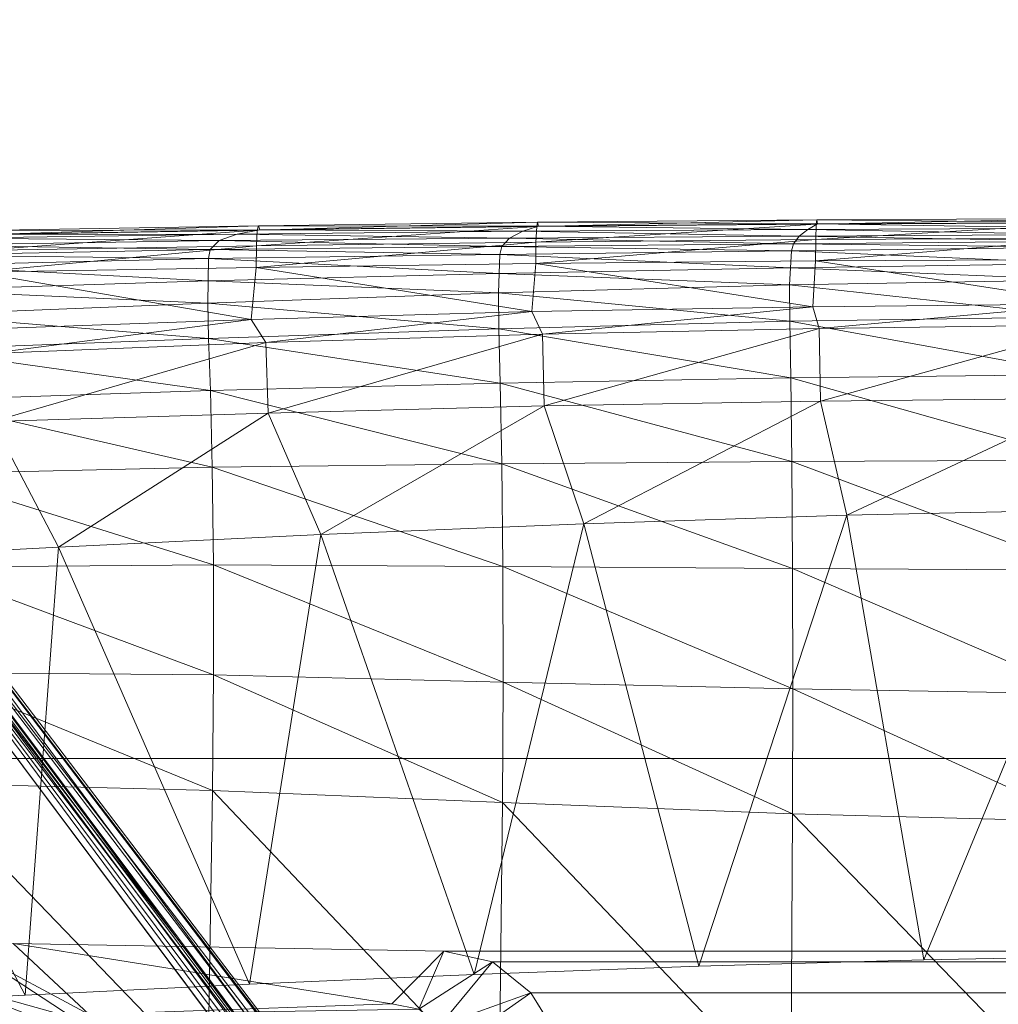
# Model space of a CAD drawing. Header units: inches. Extents: x 813 to 1305, y 19 to 194.
# Tile 117 of 163: x 1167.2 to 1171.04, y 75.5 to 79.36. Entities that reach past the tile are written whole.
import ezdxf

# ---------------------------------------------------------------- set-up
doc = ezdxf.new("R2010")
doc.units = ezdxf.units.IN
doc.header["$MEASUREMENT"] = 0
doc.layers.add('CET color Grey2', color=7, linetype='Continuous', true_color=0x060606)
doc.layers.add('CET color Grey98', color=7, linetype='Continuous', true_color=0xfafafa)
doc.layers.add('CET Default', color=7, linetype='Continuous')

# ---------------------------------------------------------------- blocks, each defined once
blk = doc.blocks.new('*C286')
at = {"layer": 'CET color Grey2', "linetype": 'Continuous', "lineweight": 0}
for points, invisible_edges in [([(7.2992, 16.4808, 17.1415), (-7.2922, 16.4808, 17.1415), (-8.5387, 3.2598, 17.4249), (7.2992, 16.4808, 17.1415)], 4), ([(7.2992, 16.4808, 17.1415), (-8.5387, 3.2598, 17.4249), (8.5458, 3.2599, 17.4249), (7.2992, 16.4808, 17.1415)], 9), ([(3.2067, 4.3447, 17.0827), (3.3093, 4.1781, 17.0958), (-3.302, 4.1781, 17.0958), (3.2067, 4.3447, 17.0827)], 4), ([(3.2067, 4.3447, 17.0827), (-3.302, 4.1781, 17.0958), (-3.1994, 4.3447, 17.0827), (3.2067, 4.3447, 17.0827)], 9), ([(3.3093, 4.1781, 17.0958), (3.4601, 4.0572, 17.1108), (-3.4528, 4.0572, 17.1108), (3.3093, 4.1781, 17.0958)], 4), ([(3.3093, 4.1781, 17.0958), (-3.4528, 4.0572, 17.1108), (-3.302, 4.1781, 17.0958), (3.3093, 4.1781, 17.0958)], 9), ([(3.4601, 4.0572, 17.1108), (3.651, 4.0147, 17.1229), (-3.6437, 4.0147, 17.1229), (3.4601, 4.0572, 17.1108)], 4), ([(3.4601, 4.0572, 17.1108), (-3.6437, 4.0147, 17.1229), (-3.4528, 4.0572, 17.1108), (3.4601, 4.0572, 17.1108)], 9)]:
    blk.add_3dface(points, dxfattribs=dict(at, invisible_edges=invisible_edges))
for points in [[(3.6228, 4.3975, 16.9417), (3.2067, 4.3447, 17.0827), (3.3093, 4.1781, 17.0958), (3.6228, 4.3975, 16.9417)], [(3.6228, 4.3975, 16.9417), (3.3093, 4.1781, 17.0958), (3.6669, 4.3064, 16.978), (3.6228, 4.3975, 16.9417)], [(3.6669, 4.3064, 16.978), (3.3093, 4.1781, 17.0958), (3.4601, 4.0572, 17.1108), (3.6669, 4.3064, 16.978)], [(3.6669, 4.3064, 16.978), (3.4601, 4.0572, 17.1108), (3.7496, 4.243, 17.0033), (3.6669, 4.3064, 16.978)], [(5.104, 4.2767, 16.9899), (5.6069, 4.1359, 17.3258), (5.1554, 4.3129, 16.9755), (5.104, 4.2767, 16.9899)], [(5.1554, 4.3129, 16.9755), (5.6069, 4.1359, 17.3258), (5.6946, 4.2706, 17.3322), (5.1554, 4.3129, 16.9755)], [(5.0413, 4.2627, 16.9955), (3.7496, 4.243, 17.0033), (3.8544, 4.2219, 17.0117), (5.0413, 4.2627, 16.9955)], [(3.8544, 4.2219, 17.0117), (5.3403, 3.9847, 17.2884), (5.0413, 4.2627, 16.9955), (3.8544, 4.2219, 17.0117)], [(5.0413, 4.2627, 16.9955), (5.4964, 4.0199, 17.3128), (5.104, 4.2767, 16.9899), (5.0413, 4.2627, 16.9955)], [(5.0413, 4.2627, 16.9955), (5.3403, 3.9847, 17.2884), (5.4964, 4.0199, 17.3128), (5.0413, 4.2627, 16.9955)], [(5.104, 4.2767, 16.9899), (5.4964, 4.0199, 17.3128), (5.6069, 4.1359, 17.3258), (5.104, 4.2767, 16.9899)], [(3.7496, 4.243, 17.0033), (3.4601, 4.0572, 17.1108), (3.651, 4.0147, 17.1229), (3.7496, 4.243, 17.0033)], [(3.7496, 4.243, 17.0033), (3.651, 4.0147, 17.1229), (3.8544, 4.2219, 17.0117), (3.7496, 4.243, 17.0033)], [(3.8544, 4.2219, 17.0117), (3.651, 4.0147, 17.1229), (5.3403, 3.9847, 17.2884), (3.8544, 4.2219, 17.0117)]]:
    blk.add_3dface(points, dxfattribs=at)
at = {"layer": 'CET color Grey98', "linetype": 'Continuous', "lineweight": 0}
for points in [[(7.9782, 0.7793, 3.9865), (1.5972, 9.8563, 7.7141), (1.5948, 9.8372, 7.7558), (7.9782, 0.7793, 3.9865)], [(7.9803, 0.7977, 3.946), (1.8127, 9.7664, 5.2733), (1.5972, 9.8563, 7.7141), (7.9803, 0.7977, 3.946)], [(7.9782, 0.7793, 3.9865), (7.9803, 0.7977, 3.946), (1.5972, 9.8563, 7.7141), (7.9782, 0.7793, 3.9865)], [(7.9295, 0.7253, 4.0341), (1.5754, 9.8104, 7.7876), (1.5433, 9.7814, 7.8028), (7.9295, 0.7253, 4.0341)], [(7.96, 0.7535, 4.018), (1.5948, 9.8372, 7.7558), (1.5754, 9.8104, 7.7876), (7.96, 0.7535, 4.018)], [(7.9295, 0.7253, 4.0341), (7.96, 0.7535, 4.018), (1.5754, 9.8104, 7.7876), (7.9295, 0.7253, 4.0341)], [(7.96, 0.7535, 4.018), (7.9782, 0.7793, 3.9865), (1.5948, 9.8372, 7.7558), (7.96, 0.7535, 4.018)], [(7.3993, 1.6914, 3.2679), (1.7626, 9.7533, 5.1839), (1.7973, 9.7682, 5.222), (7.3993, 1.6914, 3.2679)], [(7.4148, 1.6898, 3.3192), (7.3993, 1.6914, 3.2679), (1.7973, 9.7682, 5.222), (7.4148, 1.6898, 3.3192)], [(7.4148, 1.6898, 3.3192), (1.7973, 9.7682, 5.222), (1.8127, 9.7664, 5.2733), (7.4148, 1.6898, 3.3192)], [(7.3647, 1.6766, 3.23), (1.7186, 9.7261, 5.17), (1.7626, 9.7533, 5.1839), (7.3647, 1.6766, 3.23)], [(7.3993, 1.6914, 3.2679), (7.3647, 1.6766, 3.23), (1.7626, 9.7533, 5.1839), (7.3993, 1.6914, 3.2679)], [(7.9803, 0.7977, 3.946), (7.4148, 1.6898, 3.3192), (1.8127, 9.7664, 5.2733), (7.9803, 0.7977, 3.946)], [(7.3647, 1.6766, 3.23), (7.3207, 1.6495, 3.2159), (1.7186, 9.7261, 5.17), (7.3647, 1.6766, 3.23)], [(0.7438, 9.2362, 7.7141), (0.7627, 9.0035, 5.2733), (6.7128, 1.1798, 3.3192), (0.7438, 9.2362, 7.7141)], [(0.7438, 9.2362, 7.7141), (6.7128, 1.1798, 3.3192), (7.3865, 0.3663, 3.946), (0.7438, 9.2362, 7.7141)], [(0.7627, 9.2327, 7.7558), (0.7438, 9.2362, 7.7141), (7.3865, 0.3663, 3.946), (0.7627, 9.2327, 7.7558)], [(0.7942, 9.2428, 7.7876), (0.7627, 9.2327, 7.7558), (7.4047, 0.3627, 3.9865), (0.7942, 9.2428, 7.7876)], [(0.7627, 9.2327, 7.7558), (7.3865, 0.3663, 3.946), (7.4047, 0.3627, 3.9865), (0.7627, 9.2327, 7.7558)], [(0.8317, 9.2644, 7.8028), (0.7942, 9.2428, 7.7876), (7.4349, 0.3719, 4.018), (0.8317, 9.2644, 7.8028)], [(0.7942, 9.2428, 7.7876), (7.4047, 0.3627, 3.9865), (7.4349, 0.3719, 4.018), (0.7942, 9.2428, 7.7876)], [(0.8317, 9.2644, 7.8028), (7.4349, 0.3719, 4.018), (7.4711, 0.3922, 4.0341), (0.8317, 9.2644, 7.8028)], [(0.7906, 9.0471, 5.1839), (0.8301, 9.0806, 5.17), (6.7802, 1.2568, 3.2159), (0.7906, 9.0471, 5.1839)], [(0.7658, 9.0187, 5.222), (0.7906, 9.0471, 5.1839), (6.7409, 1.2234, 3.23), (0.7658, 9.0187, 5.222)], [(0.7906, 9.0471, 5.1839), (6.7802, 1.2568, 3.2159), (6.7409, 1.2234, 3.23), (0.7906, 9.0471, 5.1839)], [(0.7627, 9.0035, 5.2733), (0.7658, 9.0187, 5.222), (6.7161, 1.195, 3.2679), (0.7627, 9.0035, 5.2733)], [(0.7627, 9.0035, 5.2733), (6.7161, 1.195, 3.2679), (6.7128, 1.1798, 3.3192), (0.7627, 9.0035, 5.2733)], [(0.7658, 9.0187, 5.222), (6.7409, 1.2234, 3.23), (6.7161, 1.195, 3.2679), (0.7658, 9.0187, 5.222)], [(2.2834, 3.4764, 19.5561), (1.1465, 4.6512, 19.5743), (1.1441, 3.5072, 19.5276), (2.2834, 3.4764, 19.5561)], [(2.2834, 3.4764, 19.5561), (2.2901, 4.6175, 19.6003), (1.1465, 4.6512, 19.5743), (2.2834, 3.4764, 19.5561)], [(3.4215, 3.4326, 19.6063), (2.2901, 4.6175, 19.6003), (2.2834, 3.4764, 19.5561), (3.4215, 3.4326, 19.6063)], [(3.4215, 3.4326, 19.6063), (3.4339, 4.5689, 19.6471), (2.2901, 4.6175, 19.6003), (3.4215, 3.4326, 19.6063)], [(4.5584, 3.3847, 19.6771), (3.4339, 4.5689, 19.6471), (3.4215, 3.4326, 19.6063), (4.5584, 3.3847, 19.6771)], [(4.5584, 3.3847, 19.6771), (4.577, 4.5151, 19.7142), (3.4339, 4.5689, 19.6471), (4.5584, 3.3847, 19.6771)], [(5.695, 3.3562, 19.7614), (4.577, 4.5151, 19.7142), (4.5584, 3.3847, 19.6771), (5.695, 3.3562, 19.7614)], [(5.695, 3.3562, 19.7614), (5.7197, 4.4799, 19.7945), (4.577, 4.5151, 19.7142), (5.695, 3.3562, 19.7614)], [(6.1731, 4.2334, 17.3849), (5.2935, 4.1875, 17.3849), (6.191, 2.4843, 16.745), (6.1731, 4.2334, 17.3849)], [(5.2935, 4.1875, 17.3849), (4.4132, 4.1449, 17.3849), (5.1624, 2.4306, 16.676), (5.2935, 4.1875, 17.3849)], [(5.2935, 4.1875, 17.3849), (5.1624, 2.4306, 16.676), (6.191, 2.4843, 16.745), (5.2935, 4.1875, 17.3849)], [(4.4132, 4.1449, 17.3849), (3.5323, 4.1066, 17.3849), (4.1329, 2.3815, 16.619), (4.4132, 4.1449, 17.3849)], [(4.4132, 4.1449, 17.3849), (4.1329, 2.3815, 16.619), (5.1624, 2.4306, 16.676), (4.4132, 4.1449, 17.3849)], [(3.5323, 4.1066, 17.3849), (2.6508, 4.074, 17.3849), (3.1025, 2.3388, 16.5741), (3.5323, 4.1066, 17.3849)], [(3.5323, 4.1066, 17.3849), (3.1025, 2.3388, 16.5741), (4.1329, 2.3815, 16.619), (3.5323, 4.1066, 17.3849)], [(2.6508, 4.074, 17.3849), (1.7687, 4.0485, 17.3849), (2.0713, 2.305, 16.5414), (2.6508, 4.074, 17.3849)], [(2.6508, 4.074, 17.3849), (2.0713, 2.305, 16.5414), (3.1025, 2.3388, 16.5741), (2.6508, 4.074, 17.3849)], [(1.7687, 4.0485, 17.3849), (0.8863, 4.0315, 17.3849), (1.0394, 2.2828, 16.5215), (1.7687, 4.0485, 17.3849)], [(1.7687, 4.0485, 17.3849), (1.0394, 2.2828, 16.5215), (2.0713, 2.305, 16.5414), (1.7687, 4.0485, 17.3849)], [(2.2824, 2.9868, 19.5013), (1.1441, 3.5072, 19.5276), (1.144, 3.0057, 19.4707), (2.2824, 2.9868, 19.5013)], [(2.2824, 2.9868, 19.5013), (2.2834, 3.4764, 19.5561), (1.1441, 3.5072, 19.5276), (2.2824, 2.9868, 19.5013)], [(3.419, 2.9601, 19.5544), (2.2834, 3.4764, 19.5561), (2.2824, 2.9868, 19.5013), (3.419, 2.9601, 19.5544)], [(3.419, 2.9601, 19.5544), (3.4215, 3.4326, 19.6063), (2.2834, 3.4764, 19.5561), (3.419, 2.9601, 19.5544)], [(4.554, 2.9321, 19.6283), (3.4215, 3.4326, 19.6063), (3.419, 2.9601, 19.5544), (4.554, 2.9321, 19.6283)], [(4.554, 2.9321, 19.6283), (4.5584, 3.3847, 19.6771), (3.4215, 3.4326, 19.6063), (4.554, 2.9321, 19.6283)], [(5.6885, 2.9223, 19.7151), (4.5584, 3.3847, 19.6771), (4.554, 2.9321, 19.6283), (5.6885, 2.9223, 19.7151)], [(5.6885, 2.9223, 19.7151), (5.695, 3.3562, 19.7614), (4.5584, 3.3847, 19.6771), (5.6885, 2.9223, 19.7151)], [(2.2836, 2.5151, 19.3634), (2.2824, 2.9868, 19.5013), (1.144, 3.0057, 19.4707), (2.2836, 2.5151, 19.3634)], [(2.2836, 2.5151, 19.3634), (1.144, 3.0057, 19.4707), (1.1449, 2.5215, 19.3305), (2.2836, 2.5151, 19.3634)], [(3.4199, 2.5069, 19.4202), (3.419, 2.9601, 19.5544), (2.2824, 2.9868, 19.5013), (3.4199, 2.5069, 19.4202)], [(3.4199, 2.5069, 19.4202), (2.2824, 2.9868, 19.5013), (2.2836, 2.5151, 19.3634), (3.4199, 2.5069, 19.4202)], [(4.5542, 2.5004, 19.4976), (4.554, 2.9321, 19.6283), (3.419, 2.9601, 19.5544), (4.5542, 2.5004, 19.4976)], [(4.5542, 2.5004, 19.4976), (3.419, 2.9601, 19.5544), (3.4199, 2.5069, 19.4202), (4.5542, 2.5004, 19.4976)], [(5.688, 2.5095, 19.5868), (5.6885, 2.9223, 19.7151), (4.554, 2.9321, 19.6283), (5.688, 2.5095, 19.5868)], [(5.688, 2.5095, 19.5868), (4.554, 2.9321, 19.6283), (4.5542, 2.5004, 19.4976), (5.688, 2.5095, 19.5868)], [(2.2867, 2.0944, 19.1069), (2.2836, 2.5151, 19.3634), (1.1449, 2.5215, 19.3305), (2.2867, 2.0944, 19.1069)], [(2.2867, 2.0944, 19.1069), (1.1449, 2.5215, 19.3305), (1.1465, 2.0894, 19.0707), (2.2867, 2.0944, 19.1069)], [(3.4241, 2.1037, 19.1686), (3.4199, 2.5069, 19.4202), (2.2836, 2.5151, 19.3634), (3.4241, 2.1037, 19.1686)], [(3.4241, 2.1037, 19.1686), (2.2836, 2.5151, 19.3634), (2.2867, 2.0944, 19.1069), (3.4241, 2.1037, 19.1686)], [(5.6938, 2.1439, 19.3431), (5.688, 2.5095, 19.5868), (4.5542, 2.5004, 19.4976), (5.6938, 2.1439, 19.3431)], [(4.5593, 2.1177, 19.2506), (4.5542, 2.5004, 19.4976), (3.4199, 2.5069, 19.4202), (4.5593, 2.1177, 19.2506)], [(4.5593, 2.1177, 19.2506), (3.4199, 2.5069, 19.4202), (3.4241, 2.1037, 19.1686), (4.5593, 2.1177, 19.2506)], [(5.6938, 2.1439, 19.3431), (4.5542, 2.5004, 19.4976), (4.5593, 2.1177, 19.2506), (5.6938, 2.1439, 19.3431)], [(5.4212, 1.938, 16.5854), (5.1624, 2.4306, 16.676), (6.191, 2.4843, 16.745), (5.4212, 1.938, 16.5854)], [(4.3397, 1.9049, 16.5244), (4.1329, 2.3815, 16.619), (5.1624, 2.4306, 16.676), (4.3397, 1.9049, 16.5244)], [(4.3397, 1.9049, 16.5244), (5.1624, 2.4306, 16.676), (5.4212, 1.938, 16.5854), (4.3397, 1.9049, 16.5244)], [(3.2575, 1.8762, 16.4749), (3.1025, 2.3388, 16.5741), (4.1329, 2.3815, 16.619), (3.2575, 1.8762, 16.4749)], [(3.2575, 1.8762, 16.4749), (4.1329, 2.3815, 16.619), (4.3397, 1.9049, 16.5244), (3.2575, 1.8762, 16.4749)], [(2.1743, 1.8584, 16.4451), (2.0713, 2.305, 16.5414), (3.1025, 2.3388, 16.5741), (2.1743, 1.8584, 16.4451)], [(2.1743, 1.8584, 16.4451), (3.1025, 2.3388, 16.5741), (3.2575, 1.8762, 16.4749), (2.1743, 1.8584, 16.4451)], [(1.0908, 1.8464, 16.4261), (1.0394, 2.2828, 16.5215), (2.0713, 2.305, 16.5414), (1.0908, 1.8464, 16.4261)], [(1.0908, 1.8464, 16.4261), (2.0713, 2.305, 16.5414), (2.1743, 1.8584, 16.4451), (1.0908, 1.8464, 16.4261)], [(5.7029, 1.8546, 18.9992), (5.6938, 2.1439, 19.3431), (4.5593, 2.1177, 19.2506), (5.7029, 1.8546, 18.9992)], [(2.2905, 1.7665, 18.7362), (2.2867, 2.0944, 19.1069), (1.1465, 2.0894, 19.0707), (2.2905, 1.7665, 18.7362)], [(2.2905, 1.7665, 18.7362), (1.1465, 2.0894, 19.0707), (1.1483, 1.7533, 18.6938), (2.2905, 1.7665, 18.7362)], [(3.4298, 1.7882, 18.8071), (3.4241, 2.1037, 19.1686), (2.2867, 2.0944, 19.1069), (3.4298, 1.7882, 18.8071)], [(3.4298, 1.7882, 18.8071), (2.2867, 2.0944, 19.1069), (2.2905, 1.7665, 18.7362), (3.4298, 1.7882, 18.8071)], [(4.5667, 1.8171, 18.8987), (4.5593, 2.1177, 19.2506), (3.4241, 2.1037, 19.1686), (4.5667, 1.8171, 18.8987)], [(4.5667, 1.8171, 18.8987), (3.4241, 2.1037, 19.1686), (3.4298, 1.7882, 18.8071), (4.5667, 1.8171, 18.8987)], [(5.7029, 1.8546, 18.9992), (4.5593, 2.1177, 19.2506), (4.5667, 1.8171, 18.8987), (5.7029, 1.8546, 18.9992)], [(4.3494, 1.6286, 16.4966), (4.3397, 1.9049, 16.5244), (5.4212, 1.938, 16.5854), (4.3494, 1.6286, 16.4966)], [(4.3494, 1.6286, 16.4966), (5.4212, 1.938, 16.5854), (5.4329, 1.6722, 16.56), (4.3494, 1.6286, 16.4966)], [(3.2646, 1.596, 16.4496), (3.2575, 1.8762, 16.4749), (4.3397, 1.9049, 16.5244), (3.2646, 1.596, 16.4496)], [(3.2646, 1.596, 16.4496), (4.3397, 1.9049, 16.5244), (4.3494, 1.6286, 16.4966), (3.2646, 1.596, 16.4496)], [(1.0933, 1.5586, 16.3955), (1.0908, 1.8464, 16.4261), (2.1743, 1.8584, 16.4451), (1.0933, 1.5586, 16.3955)], [(1.0933, 1.5586, 16.3955), (2.1743, 1.8584, 16.4451), (2.1792, 1.5733, 16.4168), (1.0933, 1.5586, 16.3955)], [(2.1792, 1.5733, 16.4168), (2.1743, 1.8584, 16.4451), (3.2575, 1.8762, 16.4749), (2.1792, 1.5733, 16.4168)], [(2.1792, 1.5733, 16.4168), (3.2575, 1.8762, 16.4749), (3.2646, 1.596, 16.4496), (2.1792, 1.5733, 16.4168)], [(5.711, 1.6563, 18.5905), (5.7029, 1.8546, 18.9992), (4.5667, 1.8171, 18.8987), (5.711, 1.6563, 18.5905)], [(4.5734, 1.6124, 18.4785), (4.5667, 1.8171, 18.8987), (3.4298, 1.7882, 18.8071), (4.5734, 1.6124, 18.4785)], [(5.711, 1.6563, 18.5905), (4.5667, 1.8171, 18.8987), (4.5734, 1.6124, 18.4785), (5.711, 1.6563, 18.5905)], [(3.4348, 1.5744, 18.3745), (3.4298, 1.7882, 18.8071), (2.2905, 1.7665, 18.7362), (3.4348, 1.5744, 18.3745)], [(4.5734, 1.6124, 18.4785), (3.4298, 1.7882, 18.8071), (3.4348, 1.5744, 18.3745), (4.5734, 1.6124, 18.4785)], [(2.2937, 1.545, 18.2922), (2.2905, 1.7665, 18.7362), (1.1483, 1.7533, 18.6938), (2.2937, 1.545, 18.2922)], [(2.2937, 1.545, 18.2922), (1.1483, 1.7533, 18.6938), (1.1498, 1.5272, 18.2418), (2.2937, 1.545, 18.2922)], [(3.4348, 1.5744, 18.3745), (2.2905, 1.7665, 18.7362), (2.2937, 1.545, 18.2922), (3.4348, 1.5744, 18.3745)], [(4.4071, 1.5376, 16.5054), (4.3494, 1.6286, 16.4966), (5.4329, 1.6722, 16.56), (4.4071, 1.5376, 16.5054)], [(4.4071, 1.5376, 16.5054), (5.4329, 1.6722, 16.56), (5.5074, 1.578, 16.5642), (4.4071, 1.5376, 16.5054)], [(3.3058, 1.5072, 16.461), (3.2646, 1.596, 16.4496), (4.3494, 1.6286, 16.4966), (3.3058, 1.5072, 16.461)], [(3.3058, 1.5072, 16.461), (4.3494, 1.6286, 16.4966), (4.4071, 1.5376, 16.5054), (3.3058, 1.5072, 16.461)], [(5.715, 1.5196, 18.1633), (5.711, 1.6563, 18.5905), (4.5734, 1.6124, 18.4785), (5.715, 1.5196, 18.1633)], [(2.2037, 1.4888, 16.4342), (2.1792, 1.5733, 16.4168), (3.2646, 1.596, 16.4496), (2.2037, 1.4888, 16.4342)], [(2.2037, 1.4888, 16.4342), (3.2646, 1.596, 16.4496), (3.3058, 1.5072, 16.461), (2.2037, 1.4888, 16.4342)], [(4.5765, 1.4741, 18.0354), (4.5734, 1.6124, 18.4785), (3.4348, 1.5744, 18.3745), (4.5765, 1.4741, 18.0354)], [(5.715, 1.5196, 18.1633), (4.5734, 1.6124, 18.4785), (4.5765, 1.4741, 18.0354), (5.715, 1.5196, 18.1633)], [(1.1014, 1.4773, 16.4172), (1.0933, 1.5586, 16.3955), (2.1792, 1.5733, 16.4168), (1.1014, 1.4773, 16.4172)], [(1.1014, 1.4773, 16.4172), (2.1792, 1.5733, 16.4168), (2.2037, 1.4888, 16.4342), (1.1014, 1.4773, 16.4172)], [(2.2951, 1.402, 17.8179), (2.2937, 1.545, 18.2922), (1.1498, 1.5272, 18.2418), (2.2951, 1.402, 17.8179)], [(3.4371, 1.4335, 17.9149), (3.4348, 1.5744, 18.3745), (2.2937, 1.545, 18.2922), (3.4371, 1.4335, 17.9149)], [(3.4371, 1.4335, 17.9149), (2.2937, 1.545, 18.2922), (2.2951, 1.402, 17.8179), (3.4371, 1.4335, 17.9149)], [(4.5765, 1.4741, 18.0354), (3.4348, 1.5744, 18.3745), (3.4371, 1.4335, 17.9149), (4.5765, 1.4741, 18.0354)], [(4.4071, 1.5376, 16.5054), (5.5074, 1.578, 16.5642), (5.4829, 1.3527, 16.6767), (4.4071, 1.5376, 16.5054)], [(2.2951, 1.402, 17.8179), (1.1498, 1.5272, 18.2418), (1.1504, 1.3829, 17.7573), (2.2951, 1.402, 17.8179)], [(2.2037, 1.4888, 16.4342), (3.3058, 1.5072, 16.461), (3.2907, 1.319, 16.5727), (2.2037, 1.4888, 16.4342)], [(3.3058, 1.5072, 16.461), (4.387, 1.3346, 16.6208), (3.2907, 1.319, 16.5727), (3.3058, 1.5072, 16.461)], [(3.3058, 1.5072, 16.461), (4.4071, 1.5376, 16.5054), (4.387, 1.3346, 16.6208), (3.3058, 1.5072, 16.461)], [(4.4071, 1.5376, 16.5054), (5.4829, 1.3527, 16.6767), (4.387, 1.3346, 16.6208), (4.4071, 1.5376, 16.5054)], [(5.7151, 1.4231, 17.807), (5.715, 1.5196, 18.1633), (4.5765, 1.4741, 18.0354), (5.7151, 1.4231, 17.807)], [(1.1014, 1.4773, 16.4172), (2.1936, 1.3088, 16.5417), (1.0963, 1.3036, 16.5266), (1.1014, 1.4773, 16.4172)], [(1.1014, 1.4773, 16.4172), (2.2037, 1.4888, 16.4342), (2.1936, 1.3088, 16.5417), (1.1014, 1.4773, 16.4172)], [(2.2037, 1.4888, 16.4342), (3.2907, 1.319, 16.5727), (2.1936, 1.3088, 16.5417), (2.2037, 1.4888, 16.4342)], [(4.5754, 1.3864, 17.7042), (4.5765, 1.4741, 18.0354), (3.4371, 1.4335, 17.9149), (4.5754, 1.3864, 17.7042)], [(5.7151, 1.4231, 17.807), (4.5765, 1.4741, 18.0354), (4.5754, 1.3864, 17.7042), (5.7151, 1.4231, 17.807)], [(3.4342, 1.3585, 17.6256), (3.4371, 1.4335, 17.9149), (2.2951, 1.402, 17.8179), (3.4342, 1.3585, 17.6256)], [(4.5754, 1.3864, 17.7042), (3.4371, 1.4335, 17.9149), (3.4342, 1.3585, 17.6256), (4.5754, 1.3864, 17.7042)], [(2.2916, 1.3357, 17.5582), (2.2951, 1.402, 17.8179), (1.1504, 1.3829, 17.7573), (2.2916, 1.3357, 17.5582)], [(3.4342, 1.3585, 17.6256), (2.2951, 1.402, 17.8179), (2.2916, 1.3357, 17.5582), (3.4342, 1.3585, 17.6256)], [(5.7145, 1.3266, 17.4508), (5.7151, 1.4231, 17.807), (4.5754, 1.3864, 17.7042), (5.7145, 1.3266, 17.4508)], [(2.2916, 1.3357, 17.5582), (1.1504, 1.3829, 17.7573), (1.148, 1.3185, 17.5035), (2.2916, 1.3357, 17.5582)], [(3.431, 1.2834, 17.3364), (3.4342, 1.3585, 17.6256), (2.2916, 1.3357, 17.5582), (3.431, 1.2834, 17.3364)], [(4.5738, 1.2987, 17.373), (3.4342, 1.3585, 17.6256), (3.431, 1.2834, 17.3364), (4.5738, 1.2987, 17.373)], [(4.5738, 1.2987, 17.373), (4.5754, 1.3864, 17.7042), (3.4342, 1.3585, 17.6256), (4.5738, 1.2987, 17.373)], [(5.4829, 1.3527, 16.6767), (5.4815, 1.2673, 16.7307), (4.3858, 1.2495, 16.6762), (5.4829, 1.3527, 16.6767)], [(5.4829, 1.3527, 16.6767), (4.3858, 1.2495, 16.6762), (4.387, 1.3346, 16.6208), (5.4829, 1.3527, 16.6767)], [(5.7145, 1.3266, 17.4508), (4.5754, 1.3864, 17.7042), (4.5738, 1.2987, 17.373), (5.7145, 1.3266, 17.4508)], [(2.288, 1.2693, 17.2984), (1.148, 1.3185, 17.5035), (1.1456, 1.2542, 17.2497), (2.288, 1.2693, 17.2984)], [(2.288, 1.2693, 17.2984), (2.2916, 1.3357, 17.5582), (1.148, 1.3185, 17.5035), (2.288, 1.2693, 17.2984)], [(3.2907, 1.319, 16.5727), (3.2896, 1.2345, 16.6308), (2.1928, 1.2248, 16.6017), (3.2907, 1.319, 16.5727)], [(3.2907, 1.319, 16.5727), (2.1928, 1.2248, 16.6017), (2.1936, 1.3088, 16.5417), (3.2907, 1.319, 16.5727)], [(3.431, 1.2834, 17.3364), (2.2916, 1.3357, 17.5582), (2.288, 1.2693, 17.2984), (3.431, 1.2834, 17.3364)], [(4.387, 1.3346, 16.6208), (4.3858, 1.2495, 16.6762), (3.2896, 1.2345, 16.6308), (4.387, 1.3346, 16.6208)], [(4.387, 1.3346, 16.6208), (3.2896, 1.2345, 16.6308), (3.2907, 1.319, 16.5727), (4.387, 1.3346, 16.6208)], [(5.7089, 1.2857, 17.3071), (5.7145, 1.3266, 17.4508), (4.5738, 1.2987, 17.373), (5.7089, 1.2857, 17.3071)], [(2.1936, 1.3088, 16.5417), (2.1928, 1.2248, 16.6017), (1.0958, 1.2198, 16.5874), (2.1936, 1.3088, 16.5417)], [(2.1936, 1.3088, 16.5417), (1.0958, 1.2198, 16.5874), (1.0963, 1.3036, 16.5266), (2.1936, 1.3088, 16.5417)], [(3.4232, 1.252, 17.2199), (3.431, 1.2834, 17.3364), (2.288, 1.2693, 17.2984), (3.4232, 1.252, 17.2199)], [(4.567, 1.2632, 17.2449), (3.431, 1.2834, 17.3364), (3.4232, 1.252, 17.2199), (4.567, 1.2632, 17.2449)], [(4.567, 1.2632, 17.2449), (4.5738, 1.2987, 17.373), (3.431, 1.2834, 17.3364), (4.567, 1.2632, 17.2449)], [(5.7089, 1.2857, 17.3071), (4.5738, 1.2987, 17.373), (4.567, 1.2632, 17.2449), (5.7089, 1.2857, 17.3071)], [(5.6696, 1.2467, 17.1659), (5.7089, 1.2857, 17.3071), (4.567, 1.2632, 17.2449), (5.6696, 1.2467, 17.1659)], [(2.2804, 1.242, 17.1944), (1.1456, 1.2542, 17.2497), (1.1402, 1.2308, 17.1584), (2.2804, 1.242, 17.1944)], [(2.2574, 1.212, 17.0783), (2.2804, 1.242, 17.1944), (1.1402, 1.2308, 17.1584), (2.2574, 1.212, 17.0783)], [(2.2804, 1.242, 17.1944), (2.288, 1.2693, 17.2984), (1.1456, 1.2542, 17.2497), (2.2804, 1.242, 17.1944)], [(3.3937, 1.2191, 17.0953), (2.2804, 1.242, 17.1944), (2.2574, 1.212, 17.0783), (3.3937, 1.2191, 17.0953)], [(3.4232, 1.252, 17.2199), (2.288, 1.2693, 17.2984), (2.2804, 1.242, 17.1944), (3.4232, 1.252, 17.2199)], [(3.3937, 1.2191, 17.0953), (3.4232, 1.252, 17.2199), (2.2804, 1.242, 17.1944), (3.3937, 1.2191, 17.0953)], [(4.3858, 1.2495, 16.6762), (4.3826, 1.1886, 16.7574), (3.2869, 1.1741, 16.7136), (4.3858, 1.2495, 16.6762)], [(4.3858, 1.2495, 16.6762), (3.2869, 1.1741, 16.7136), (3.2896, 1.2345, 16.6308), (4.3858, 1.2495, 16.6762)], [(4.5324, 1.2286, 17.1165), (3.4232, 1.252, 17.2199), (3.3937, 1.2191, 17.0953), (4.5324, 1.2286, 17.1165)], [(4.5324, 1.2286, 17.1165), (4.567, 1.2632, 17.2449), (3.4232, 1.252, 17.2199), (4.5324, 1.2286, 17.1165)], [(5.4815, 1.2673, 16.7307), (5.4776, 1.2068, 16.8126), (4.3826, 1.1886, 16.7574), (5.4815, 1.2673, 16.7307)], [(5.4815, 1.2673, 16.7307), (4.3826, 1.1886, 16.7574), (4.3858, 1.2495, 16.6762), (5.4815, 1.2673, 16.7307)], [(5.6696, 1.2467, 17.1659), (4.567, 1.2632, 17.2449), (4.5324, 1.2286, 17.1165), (5.6696, 1.2467, 17.1659)], [(5.5804, 1.22, 17.0664), (5.6696, 1.2467, 17.1659), (4.5324, 1.2286, 17.1165), (5.5804, 1.22, 17.0664)], [(2.1928, 1.2248, 16.6017), (2.1908, 1.1646, 16.6854), (1.0947, 1.1594, 16.6705), (2.1928, 1.2248, 16.6017)], [(2.1928, 1.2248, 16.6017), (1.0947, 1.1594, 16.6705), (1.0958, 1.2198, 16.5874), (2.1928, 1.2248, 16.6017)], [(2.2231, 1.1848, 16.9717), (1.1266, 1.2049, 17.0569), (1.1098, 1.1798, 16.958), (2.2231, 1.1848, 16.9717)], [(2.2574, 1.212, 17.0783), (1.1402, 1.2308, 17.1584), (1.1266, 1.2049, 17.0569), (2.2574, 1.212, 17.0783)], [(2.2231, 1.1848, 16.9717), (2.2574, 1.212, 17.0783), (1.1266, 1.2049, 17.0569), (2.2231, 1.1848, 16.9717)], [(3.2896, 1.2345, 16.6308), (3.2869, 1.1741, 16.7136), (2.1908, 1.1646, 16.6854), (3.2896, 1.2345, 16.6308)], [(3.2896, 1.2345, 16.6308), (2.1908, 1.1646, 16.6854), (2.1928, 1.2248, 16.6017), (3.2896, 1.2345, 16.6308)], [(3.3411, 1.192, 16.9899), (2.2574, 1.212, 17.0783), (2.2231, 1.1848, 16.9717), (3.3411, 1.192, 16.9899)], [(3.3411, 1.192, 16.9899), (3.3937, 1.2191, 17.0953), (2.2574, 1.212, 17.0783), (3.3411, 1.192, 16.9899)], [(4.4612, 1.2031, 17.0187), (3.3937, 1.2191, 17.0953), (3.3411, 1.192, 16.9899), (4.4612, 1.2031, 17.0187)], [(4.3721, 1.1868, 16.9572), (4.4612, 1.2031, 17.0187), (3.3411, 1.192, 16.9899), (4.3721, 1.1868, 16.9572)], [(4.4612, 1.2031, 17.0187), (4.5324, 1.2286, 17.1165), (3.3937, 1.2191, 17.0953), (4.4612, 1.2031, 17.0187)], [(5.4641, 1.2055, 17.0137), (4.4612, 1.2031, 17.0187), (4.3721, 1.1868, 16.9572), (5.4641, 1.2055, 17.0137)], [(5.4714, 1.1887, 16.9135), (5.4641, 1.2055, 17.0137), (4.3721, 1.1868, 16.9572), (5.4714, 1.1887, 16.9135)], [(5.4776, 1.2068, 16.8126), (5.4714, 1.1887, 16.9135), (4.3776, 1.1706, 16.8569), (5.4776, 1.2068, 16.8126)], [(5.4776, 1.2068, 16.8126), (4.3776, 1.1706, 16.8569), (4.3826, 1.1886, 16.7574), (5.4776, 1.2068, 16.8126)], [(5.5804, 1.22, 17.0664), (4.5324, 1.2286, 17.1165), (4.4612, 1.2031, 17.0187), (5.5804, 1.22, 17.0664)], [(5.4641, 1.2055, 17.0137), (5.5804, 1.22, 17.0664), (4.4612, 1.2031, 17.0187), (5.4641, 1.2055, 17.0137)], [(2.1861, 1.1634, 16.8884), (1.1098, 1.1798, 16.958), (1.0925, 1.158, 16.8724), (2.1861, 1.1634, 16.8884)], [(2.1883, 1.1477, 16.7862), (2.1861, 1.1634, 16.8884), (1.0925, 1.158, 16.8724), (2.1883, 1.1477, 16.7862)], [(2.1908, 1.1646, 16.6854), (2.1883, 1.1477, 16.7862), (1.0934, 1.1427, 16.7703), (2.1908, 1.1646, 16.6854)], [(2.1908, 1.1646, 16.6854), (1.0934, 1.1427, 16.7703), (1.0947, 1.1594, 16.6705), (2.1908, 1.1646, 16.6854)], [(2.1861, 1.1634, 16.8884), (2.2231, 1.1848, 16.9717), (1.1098, 1.1798, 16.958), (2.1861, 1.1634, 16.8884)], [(3.2793, 1.1727, 16.9156), (2.2231, 1.1848, 16.9717), (2.1861, 1.1634, 16.8884), (3.2793, 1.1727, 16.9156)], [(3.2831, 1.1567, 16.8141), (3.2793, 1.1727, 16.9156), (2.1861, 1.1634, 16.8884), (3.2831, 1.1567, 16.8141)], [(3.2831, 1.1567, 16.8141), (2.1861, 1.1634, 16.8884), (2.1883, 1.1477, 16.7862), (3.2831, 1.1567, 16.8141)], [(3.2869, 1.1741, 16.7136), (3.2831, 1.1567, 16.8141), (2.1883, 1.1477, 16.7862), (3.2869, 1.1741, 16.7136)], [(3.2869, 1.1741, 16.7136), (2.1883, 1.1477, 16.7862), (2.1908, 1.1646, 16.6854), (3.2869, 1.1741, 16.7136)], [(3.2793, 1.1727, 16.9156), (3.3411, 1.192, 16.9899), (2.2231, 1.1848, 16.9717), (3.2793, 1.1727, 16.9156)], [(4.3721, 1.1868, 16.9572), (3.3411, 1.192, 16.9899), (3.2793, 1.1727, 16.9156), (4.3721, 1.1868, 16.9572)], [(4.3776, 1.1706, 16.8569), (4.3721, 1.1868, 16.9572), (3.2793, 1.1727, 16.9156), (4.3776, 1.1706, 16.8569)], [(4.3776, 1.1706, 16.8569), (3.2793, 1.1727, 16.9156), (3.2831, 1.1567, 16.8141), (4.3776, 1.1706, 16.8569)], [(4.3826, 1.1886, 16.7574), (4.3776, 1.1706, 16.8569), (3.2831, 1.1567, 16.8141), (4.3826, 1.1886, 16.7574)], [(4.3826, 1.1886, 16.7574), (3.2831, 1.1567, 16.8141), (3.2869, 1.1741, 16.7136), (4.3826, 1.1886, 16.7574)], [(5.4714, 1.1887, 16.9135), (4.3721, 1.1868, 16.9572), (4.3776, 1.1706, 16.8569), (5.4714, 1.1887, 16.9135)], [(2.1883, 1.1477, 16.7862), (1.0925, 1.158, 16.8724), (1.0934, 1.1427, 16.7703), (2.1883, 1.1477, 16.7862)]]:
    blk.add_3dface(points, dxfattribs=at)
for points, invisible_edges in [([(7.4711, 0.3922, 4.0341), (1.5433, 9.7814, 7.8028), (0.8317, 9.2644, 7.8028), (7.4711, 0.3922, 4.0341)], 9), ([(7.4711, 0.3922, 4.0341), (7.9295, 0.7253, 4.0341), (1.5433, 9.7814, 7.8028), (7.4711, 0.3922, 4.0341)], 4), ([(0.8301, 9.0806, 5.17), (1.7186, 9.7261, 5.17), (7.3207, 1.6495, 3.2159), (0.8301, 9.0806, 5.17)], 4), ([(0.8301, 9.0806, 5.17), (7.3207, 1.6495, 3.2159), (6.7802, 1.2568, 3.2159), (0.8301, 9.0806, 5.17)], 9)]:
    blk.add_3dface(points, dxfattribs=dict(at, invisible_edges=invisible_edges))
blk = doc.blocks.new('*C200')
at = {"layer": 'CET Default', "linetype": 'Continuous', "lineweight": 0, "rotation": 179.9999999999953}
blk.add_blockref('*C286', (373.7957, 892.8549), dxfattribs=at)

msp = doc.modelspace()

# ---------------------------------------------------------------- block references
at = {"layer": 'CET Default', "linetype": 'Continuous', "lineweight": 0}
msp.add_blockref('*C200', (798.7199, -813.1289), dxfattribs=at)

doc.saveas('drawing.dxf')
